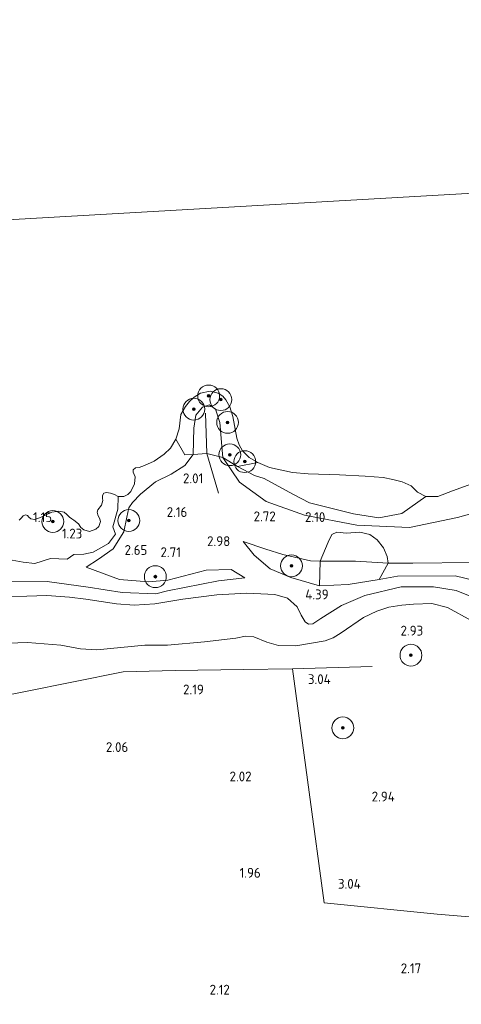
# Model space of a CAD drawing. Extents: x 141961 to 144947, y 416202 to 417778.
# Tile 64 of 122: x 143248 to 143329, y 417024 to 417205. Entities that reach past the tile are written whole.
import ezdxf
from ezdxf.enums import TextEntityAlignment as Align

# ---------------------------------------------------------------- set-up
doc = ezdxf.new("R2010")
doc.units = 0
for name, color, linetype, lineweight in [('B-ME-GR-BOOM-S', 90, 'Continuous', 25), ('B-ME-GR-BOUWLAND_AKKERBOUW-GV', 80, 'Continuous', 13), ('B-ME-GR-GRAS-GV', 60, 'Continuous', 13), ('B-ME-GW-TALUD_KRUIN-G', 90, 'Continuous', 18), ('B-ME-GW-TALUD_TEEN-G', 90, 'Continuous', 18), ('B-ME-IE-TERREINAFSCHEIDING_KUNSTMATIG_HEKWERK-G', 20, 'IE-TERREINAFSCHEIDING-KUNSTMATIG', 18), ('B-ME-OB-BEKLEDING_STEEN-GV', 30, 'Continuous', 18), ('B-ME-OB-BEKLEDING_STORTSTEEN-GV', 30, 'Continuous', 18), ('B-ME-OB-KRIB-G', 7, 'Continuous', 18), ('B-ME-OB-OEVERVOORZIENING-G', 7, 'Continuous', 18), ('B-ME-OG-HOOGTEPUNT-S', 7, 'Continuous', 25), ('B-ME-OG-TERREIN_GROEN-GV', 7, 'Continuous', 18), ('B-ME-OG-WATER_RIVIER-GV', 130, 'Continuous', 18)]:
    doc.layers.add(name, color=color, linetype=linetype, lineweight=lineweight)
doc.styles.add('NLCS-ISO-ANNOTATIVE-T18', font='NLCS-ISO.ttf', dxfattribs={"height": 1.8})
doc.linetypes.add('IE-TERREINAFSCHEIDING-KUNSTMATIG', pattern='A,4,[82,NLCS.SHX,S=0.75,R=90,X=0,Y=0],4,-2', length=10)

# ---------------------------------------------------------------- blocks, each defined once
blk = doc.blocks.new('SAL-HOOGTELABEL-SO')
at = {"color": 0, "linetype": 'ByBlock', "lineweight": -2, "style": 'NLCS-ISO-ANNOTATIVE-T18'}
blk.add_attdef('HOOGTE', text='', height=1.8, dxfattribs=at).set_placement((2.79, 0), align=Align.RIGHT)
blk = doc.blocks.new('SGR-BOOM_01-SO')
at = {"linetype": 'ByBlock', "lineweight": 18}
h = blk.add_hatch(color=0, dxfattribs=at)
h.dxf.hatch_style = 1
edge = h.paths.add_edge_path()
edge.add_arc((0, 0), 0.25, 0, 360)
at = {"color": 0, "linetype": 'ByBlock', "lineweight": 18}
for radius in [2, 0.25]:
    blk.add_circle((0, 0), radius, dxfattribs=at)

msp = doc.modelspace()

# ---------------------------------------------------------------- linework, layer by layer
at = {"layer": 'B-ME-GR-BOUWLAND_AKKERBOUW-GV'}
msp.add_polyline3d([(143227.8, 417077.44, 2.14), (143248.98, 417081.61, 2.41), (143267.15, 417085.24, 2.41), (143276.64, 417085.49, 2.3), (143289.17, 417085.7, 2.73), (143298.13, 417085.83, 3.12), (143301.22, 417063.22, 3.01), (143303.98, 417042.93, 2.96), (143324.65, 417040.87, 2.9), (143339.98, 417039.54, 3.03), (143353.77, 417038.15, 3.14), (143366.54, 417036.85, 3.24), (143377.12, 417035.22, 3.21), (143397.9, 417033.05, 3.17), (143415.64, 417031.09, 3.17), (143426.54, 417030.26, 3.51), (143426.72, 417023.62, 3.24)], dxfattribs=at)
at = {"layer": 'B-ME-GR-GRAS-GV'}
for points in [[(143242.04, 417106.57, 1.97), (143248.84, 417105.34, 2.03), (143250.94, 417105.08, 2), (143253.82, 417106.02, 2.02), (143256.9, 417105.91, 2.19), (143258.08, 417106.78, 1.92), (143259.94, 417106.8, 1.89), (143261.63, 417107.19, 1.74), (143264.48, 417108.79, 1.52), (143265.72, 417110.46, 1.47), (143265.28, 417111.84, 1.4), (143266.14, 417115.06, 1.42), (143266.25, 417117.4, 1), (143267.24, 417117.4, 1), (143267.97, 417117.77, 1), (143268.55, 417118.28, 1), (143269.2, 417119.7, 1), (143269.36, 417120.96, 1), (143268.98, 417121.86, 1), (143269, 417122.24, 1), (143269.43, 417122.64, 1), (143270.08, 417122.7, 1), (143271.06, 417123.03, 1), (143272.82, 417123.85, 1), (143274.68, 417125.11, 1), (143275.81, 417126.22, 1), (143276.79, 417127.86, 1), (143278.45, 417125.02, 1.42), (143279.95, 417125.07, 1.82), (143278.43, 417123.03, 1.82), (143275.95, 417121.46, 1.69), (143273.04, 417120.08, 1.7), (143270.32, 417117.83, 1.68), (143268.88, 417116.29, 1.7), (143268.2, 417115.33, 1.79), (143267.84, 417113.61, 2.05), (143267.27, 417110.9, 2.24), (143265.29, 417107.82, 2.42), (143262.64, 417105.92, 2.52), (143260.37, 417104.4, 2.77), (143266.46, 417102.14, 2.92), (143271.78, 417101.77, 3.2), (143275.32, 417102.03, 3.33), (143282.36, 417103.88, 3.48), (143286.91, 417104.03, 3.75), (143289.42, 417102.46, 4.17), (143284.63, 417101.94, 4.13), (143275.28, 417100.11, 3.87), (143273.14, 417099.53, 3.87), (143266.94, 417099.76, 3.86), (143260.74, 417100.77, 3.83), (143253.24, 417101.78, 3.71), (143241.62, 417101.74, 3.77)], [(143241.62, 417101.74, 3.77), (143253.24, 417101.78, 3.71), (143260.74, 417100.77, 3.83), (143266.94, 417099.76, 3.86), (143273.14, 417099.53, 3.87), (143275.28, 417100.11, 3.87), (143284.63, 417101.94, 4.13), (143289.42, 417102.46, 4.17), (143286.91, 417104.03, 3.75), (143282.36, 417103.88, 3.48), (143275.32, 417102.03, 3.33), (143271.78, 417101.77, 3.2), (143266.46, 417102.14, 2.92), (143260.37, 417104.4, 2.77), (143262.64, 417105.92, 2.52), (143265.29, 417107.82, 2.42), (143267.27, 417110.9, 2.24), (143267.84, 417113.61, 2.05), (143268.2, 417115.33, 1.79), (143268.88, 417116.29, 1.7), (143270.32, 417117.83, 1.68), (143273.04, 417120.08, 1.7), (143275.95, 417121.46, 1.69), (143278.43, 417123.03, 1.82), (143279.95, 417125.07, 1.82), (143282.46, 417125.27, 1.98), (143285.41, 417124.5, 1.83), (143288.45, 417120.03, 1.96), (143293.32, 417116.44, 2.1), (143300.35, 417113.95, 2.22), (143309.91, 417112.1, 2.32), (143319.57, 417111.71, 2.35), (143328.36, 417113.53, 2.26), (143336.45, 417115.81, 2.23)], [(143336.45, 417115.81, 2.23), (143328.36, 417113.53, 2.26), (143319.57, 417111.71, 2.35), (143309.91, 417112.1, 2.32), (143300.35, 417113.95, 2.22), (143293.32, 417116.44, 2.1), (143288.45, 417120.03, 1.96), (143285.41, 417124.5, 1.83), (143288.11, 417122.89, 1.35), (143291.17, 417121.24, 1.36), (143292.97, 417120.66, 1.35), (143298.24, 417117.78, 1.52), (143301.3, 417116.21, 1.56), (143309.32, 417114.21, 1.82), (143313.95, 417113.46, 1.89), (143318.2, 417114.24, 1.71), (143322.57, 417117.38, 1), (143324.78, 417117.35, 1), (143327.49, 417118.42, 1), (143331, 417119.72, 1)], [(143248.08, 417113.03, 1), (143248.47, 417113.41, 1), (143248.84, 417113.82, 1), (143249.25, 417114.01, 1), (143249.6, 417113.87, 1), (143249.85, 417113.59, 1), (143250.26, 417113.28, 1), (143250.9, 417113.19, 1), (143251.82, 417113.46, 1), (143252.92, 417113.93, 1), (143254.07, 417114.49, 1), (143255.35, 417114.71, 1), (143256.36, 417114.51, 1), (143256.81, 417114.1, 1), (143257.31, 417113.58, 1), (143257.75, 417113.26, 1), (143258.14, 417113.04, 1), (143258.95, 417112.36, 1), (143259.41, 417111.7, 1), (143259.94, 417111.3, 1), (143261, 417110.99, 1), (143262.11, 417111.38, 1), (143262.67, 417111.88, 1), (143263, 417112.78, 1), (143262.87, 417113.22, 1), (143262.52, 417114.02, 1), (143262.38, 417114.49, 1), (143262.5, 417114.94, 1), (143263.2, 417115.79, 1), (143263.44, 417116.64, 1), (143263.39, 417116.99, 1), (143263.33, 417117.58, 1), (143263.63, 417117.96, 1), (143264.12, 417118.11, 1), (143264.85, 417118.01, 1), (143265.58, 417117.73, 1), (143266.25, 417117.4, 1), (143266.14, 417115.06, 1.42), (143265.28, 417111.84, 1.4), (143265.72, 417110.46, 1.47), (143264.48, 417108.79, 1.52), (143261.63, 417107.19, 1.74), (143259.94, 417106.8, 1.89), (143258.08, 417106.78, 1.92), (143256.9, 417105.91, 2.19), (143253.82, 417106.02, 2.02), (143250.94, 417105.08, 2), (143248.84, 417105.34, 2.03), (143242.04, 417106.57, 1.97)], [(143330.9, 417105.29, 3.2), (143320.2, 417105.15, 3.09), (143315.69, 417105.19, 3.17), (143315.52, 417106.41, 2.96), (143314.81, 417107.97, 2.76), (143313.68, 417109.41, 2.54), (143312.3, 417110.42, 2.41), (143310.51, 417110.83, 2.39), (143308.04, 417110.67, 2.46), (143306.27, 417110.86, 2.47), (143305.39, 417110.39, 2.43), (143304.7, 417109, 2.62), (143303.23, 417105.56, 3.21), (143301.45, 417105.58, 3.19), (143296.39, 417106.74, 3.22), (143293.3, 417107.75, 3.26), (143289.1, 417109.16, 3.31), (143291.11, 417106.65, 3.71), (143294.05, 417104.13, 3.88), (143297.87, 417102.52, 4.09), (143303.1, 417101.04, 4.11), (143308.37, 417101.24, 4.2), (143314.06, 417102.17, 4.15), (143317.38, 417102.79, 4.12), (143327.93, 417102.82, 4.11), (143331.46, 417101.99, 4.29)], [(143242.04, 417098.85, 3.86), (143253.19, 417099.23, 3.91), (143257.31, 417098.96, 3.9), (143260.33, 417098.55, 3.89), (143265.9, 417097.7, 3.84), (143269.14, 417097.49, 3.89), (143272.93, 417097.73, 3.92), (143278.05, 417098.55, 4.02), (143284.27, 417099.33, 4.09), (143289.81, 417099.68, 4.13), (143294.95, 417099.41, 4.23), (143297.23, 417098.77, 4.25), (143299, 417097.18, 4.25), (143299.73, 417095.66, 4.37), (143300.45, 417094.42, 4.32), (143301.07, 417094.01, 4.31), (143301.86, 417094.07, 4.23), (143303.36, 417095.04, 4.22), (143307.14, 417097.4, 4.12), (143311.43, 417099.22, 4.02), (143318.04, 417100.84, 3.99), (143323.97, 417100.81, 4.05), (143328.13, 417100.16, 4.07), (143331.01, 417099.02, 4.19)], [(143331.01, 417099.02, 4.19), (143328.13, 417100.16, 4.07), (143323.97, 417100.81, 4.05), (143318.04, 417100.84, 3.99), (143311.43, 417099.22, 4.02), (143307.14, 417097.4, 4.12), (143303.36, 417095.04, 4.22), (143301.86, 417094.07, 4.23), (143301.07, 417094.01, 4.31), (143300.45, 417094.42, 4.32), (143299.73, 417095.66, 4.37), (143299, 417097.18, 4.25), (143297.23, 417098.77, 4.25), (143294.95, 417099.41, 4.23), (143289.81, 417099.68, 4.13), (143284.27, 417099.33, 4.09), (143278.05, 417098.55, 4.02), (143272.93, 417097.73, 3.92), (143269.14, 417097.49, 3.89), (143265.9, 417097.7, 3.84), (143260.33, 417098.55, 3.89), (143257.31, 417098.96, 3.9), (143253.19, 417099.23, 3.91), (143242.04, 417098.85, 3.86)], [(143331.02, 417094.59, 2.94), (143326.54, 417097.02, 3.03), (143323.65, 417097.79, 3), (143320.32, 417097.66, 2.97), (143318.21, 417097.49, 2.97), (143315.83, 417097.12, 3.02), (143313.62, 417096.36, 2.99), (143311.19, 417095.18, 3.08), (143307.08, 417092.41, 2.92), (143305.6, 417091.51, 2.97), (143304.14, 417090.93, 3), (143298.78, 417090.03, 2.89), (143295.58, 417090.1, 2.81), (143293.44, 417090.67, 2.67), (143291.05, 417091.66, 2.62), (143289.54, 417091.79, 2.59), (143287.76, 417091.39, 2.57), (143282.05, 417090.77, 2.4), (143275.27, 417090.12, 2.45), (143271.12, 417090.16, 2.38), (143262.33, 417089.28, 2.39), (143259.33, 417089.47, 2.4), (143255.71, 417090.12, 2.49), (143249.62, 417090.62, 2.68), (143246.11, 417090.51, 2.64)], [(143246.11, 417090.51, 2.64), (143249.62, 417090.62, 2.68), (143255.71, 417090.12, 2.49), (143259.33, 417089.47, 2.4), (143262.33, 417089.28, 2.39), (143271.12, 417090.16, 2.38), (143275.27, 417090.12, 2.45), (143282.05, 417090.77, 2.4), (143287.76, 417091.39, 2.57), (143289.54, 417091.79, 2.59), (143291.05, 417091.66, 2.62), (143293.44, 417090.67, 2.67), (143295.58, 417090.1, 2.81), (143298.78, 417090.03, 2.89), (143304.14, 417090.93, 3), (143305.6, 417091.51, 2.97), (143307.08, 417092.41, 2.92), (143311.19, 417095.18, 3.08), (143313.62, 417096.36, 2.99), (143315.83, 417097.12, 3.02), (143318.21, 417097.49, 2.97), (143320.32, 417097.66, 2.97), (143323.65, 417097.79, 3), (143326.54, 417097.02, 3.03), (143331.02, 417094.59, 2.94)], [(143339.98, 417039.54, 3.03), (143324.65, 417040.87, 2.9), (143303.98, 417042.93, 2.96), (143301.22, 417063.22, 3.01), (143298.13, 417085.83, 3.12), (143289.17, 417085.7, 2.73), (143276.64, 417085.49, 2.3), (143267.15, 417085.24, 2.41), (143248.98, 417081.61, 2.41), (143227.8, 417077.44, 2.14)]]:
    msp.add_polyline3d(points, dxfattribs=at)
for points in [[(143303.23, 417105.56, 3.21), (143303.1, 417101.04, 4.11), (143297.87, 417102.52, 4.09), (143294.05, 417104.13, 3.88), (143291.11, 417106.65, 3.71), (143289.1, 417109.16, 3.31), (143293.3, 417107.75, 3.26), (143296.39, 417106.74, 3.22), (143301.45, 417105.58, 3.19)], [(143330.9, 417105.29, 3.2), (143331.38, 417103.13, 3.93), (143331.46, 417101.99, 4.29), (143327.93, 417102.82, 4.11), (143317.38, 417102.79, 4.12), (143314.06, 417102.17, 4.15), (143315.69, 417105.19, 3.17), (143320.2, 417105.15, 3.09)]]:
    msp.add_polyline3d(points, close=True, dxfattribs=at)
at = {"layer": 'B-ME-GW-TALUD_KRUIN-G'}
for points in [[(143336.45, 417115.81, 2.23), (143328.36, 417113.53, 2.26), (143319.57, 417111.71, 2.35), (143309.91, 417112.1, 2.32), (143300.35, 417113.95, 2.22), (143293.32, 417116.44, 2.1), (143288.45, 417120.03, 1.96), (143285.41, 417124.5, 1.83), (143285.25, 417125.89, 1.8), (143284.86, 417130.92, 1.71), (143284.07, 417133.39, 1.66), (143282.93, 417134.17, 1.63), (143281.65, 417133.77, 1.63), (143280.48, 417132.3, 1.67), (143280.06, 417129.9, 1.73), (143279.95, 417125.07, 1.82), (143278.43, 417123.03, 1.82), (143275.95, 417121.46, 1.69), (143273.04, 417120.08, 1.7), (143270.32, 417117.83, 1.68), (143268.88, 417116.29, 1.7), (143268.2, 417115.33, 1.79), (143267.84, 417113.61, 2.05), (143267.27, 417110.9, 2.24), (143265.29, 417107.82, 2.42), (143262.64, 417105.92, 2.52)], [(143289.1, 417109.16, 3.31), (143291.11, 417106.65, 3.71), (143294.05, 417104.13, 3.88), (143297.87, 417102.52, 4.09), (143303.1, 417101.04, 4.11), (143308.37, 417101.24, 4.2), (143314.06, 417102.17, 4.15), (143317.38, 417102.79, 4.12), (143327.93, 417102.82, 4.11), (143331.46, 417101.99, 4.29)], [(143262.64, 417105.92, 2.52), (143260.37, 417104.4, 2.77)], [(143289.42, 417102.46, 4.17), (143284.63, 417101.94, 4.13), (143275.28, 417100.11, 3.87), (143273.14, 417099.53, 3.87), (143266.94, 417099.76, 3.86), (143260.74, 417100.77, 3.83), (143253.24, 417101.78, 3.71), (143241.62, 417101.74, 3.77)], [(143301.86, 417094.07, 4.23), (143301.07, 417094.01, 4.31), (143300.45, 417094.42, 4.32), (143299.73, 417095.66, 4.37), (143299, 417097.18, 4.25), (143297.23, 417098.77, 4.25), (143294.95, 417099.41, 4.23), (143289.81, 417099.68, 4.13), (143284.27, 417099.33, 4.09), (143278.05, 417098.55, 4.02), (143272.93, 417097.73, 3.92), (143269.14, 417097.49, 3.89), (143265.9, 417097.7, 3.84), (143260.33, 417098.55, 3.89), (143257.31, 417098.96, 3.9), (143253.19, 417099.23, 3.91), (143242.04, 417098.85, 3.86)], [(143331.01, 417099.02, 4.19), (143328.13, 417100.16, 4.07), (143323.97, 417100.81, 4.05), (143318.04, 417100.84, 3.99), (143311.43, 417099.22, 4.02), (143307.14, 417097.4, 4.12), (143303.36, 417095.04, 4.22), (143301.86, 417094.07, 4.23)]]:
    msp.add_polyline3d(points, dxfattribs=at)
at = {"layer": 'B-ME-GW-TALUD_TEEN-G'}
for points in [[(143242.04, 417106.57, 1.97), (143248.84, 417105.34, 2.03), (143250.94, 417105.08, 2), (143253.82, 417106.02, 2.02), (143256.9, 417105.91, 2.19), (143258.08, 417106.78, 1.92), (143259.94, 417106.8, 1.89), (143261.63, 417107.19, 1.74), (143264.48, 417108.79, 1.52), (143265.72, 417110.46, 1.47), (143265.28, 417111.84, 1.4), (143266.14, 417115.06, 1.42), (143266.25, 417117.4, 1)], [(143330.9, 417105.29, 3.2), (143320.2, 417105.15, 3.09), (143315.69, 417105.19, 3.17), (143309.67, 417105.51, 3.27), (143303.23, 417105.56, 3.21), (143301.45, 417105.58, 3.19), (143296.39, 417106.74, 3.22), (143293.3, 417107.75, 3.26), (143289.1, 417109.16, 3.31)], [(143289.42, 417102.46, 4.17), (143286.91, 417104.03, 3.75), (143282.36, 417103.88, 3.48), (143275.32, 417102.03, 3.33), (143271.78, 417101.77, 3.2), (143266.46, 417102.14, 2.92), (143260.37, 417104.4, 2.77)], [(143295.58, 417090.1, 2.81), (143298.78, 417090.03, 2.89), (143304.14, 417090.93, 3), (143305.6, 417091.51, 2.97), (143307.08, 417092.41, 2.92), (143311.19, 417095.18, 3.08), (143313.62, 417096.36, 2.99), (143315.83, 417097.12, 3.02), (143318.21, 417097.49, 2.97), (143320.32, 417097.66, 2.97), (143323.65, 417097.79, 3), (143326.54, 417097.02, 3.03), (143331.02, 417094.59, 2.94)], [(143246.11, 417090.51, 2.64), (143249.62, 417090.62, 2.68), (143255.71, 417090.12, 2.49), (143259.33, 417089.47, 2.4), (143262.33, 417089.28, 2.39), (143271.12, 417090.16, 2.38), (143275.27, 417090.12, 2.45), (143282.05, 417090.77, 2.4), (143287.76, 417091.39, 2.57), (143289.54, 417091.79, 2.59), (143291.05, 417091.66, 2.62), (143293.44, 417090.67, 2.67), (143295.58, 417090.1, 2.81)]]:
    msp.add_polyline3d(points, dxfattribs=at)
at = {"layer": 'B-ME-IE-TERREINAFSCHEIDING_KUNSTMATIG_HEKWERK-G'}
for points in [[(143312.72, 417086.2, 3.23), (143298.13, 417085.83, 3.12), (143289.17, 417085.7, 2.73), (143276.64, 417085.49, 2.3), (143267.15, 417085.24, 2.41), (143248.98, 417081.61, 2.41), (143227.8, 417077.44, 2.14), (143209.33, 417073.41, 2.23), (143184.85, 417068.53, 2.28), (143175.76, 417066.61, 2.29), (143169.68, 417065.2, 2.35), (143160.47, 417062.07, 2.31), (143141.81, 417055.71, 2.21), (143123.91, 417049.58, 2.2), (143112.16, 417045.48, 2.3), (143079.23, 417033.87, 2.14)], [(143298.13, 417085.83, 3.12), (143301.22, 417063.22, 3.01), (143303.98, 417042.93, 2.96), (143324.65, 417040.87, 2.9), (143339.98, 417039.54, 3.03), (143353.77, 417038.15, 3.14)]]:
    msp.add_polyline3d(points, dxfattribs=at)
at = {"layer": 'B-ME-OB-BEKLEDING_STEEN-GV'}
msp.add_polyline3d([(143285.25, 417125.89, 1.8), (143285.41, 417124.5, 1.83), (143282.46, 417125.27, 1.98), (143279.95, 417125.07, 1.82), (143280.06, 417129.9, 1.73), (143280.48, 417132.3, 1.67), (143281.65, 417133.77, 1.63), (143282.93, 417134.17, 1.63), (143284.07, 417133.39, 1.66), (143284.86, 417130.92, 1.71)], close=True, dxfattribs=at)
at = {"layer": 'B-ME-OB-BEKLEDING_STORTSTEEN-GV'}
msp.add_polyline3d([(143285.94, 417135.07, 1), (143286.68, 417133.81, 1), (143287.26, 417132.02, 1), (143287.99, 417128.09, 1), (143288.38, 417126.86, 1), (143289.02, 417125.77, 1), (143290.24, 417124.52, 1), (143291.82, 417123.6, 1), (143288.11, 417122.89, 1.35), (143285.41, 417124.5, 1.83), (143285.25, 417125.89, 1.8), (143284.86, 417130.92, 1.71), (143284.07, 417133.39, 1.66), (143282.93, 417134.17, 1.63), (143281.65, 417133.77, 1.63), (143280.48, 417132.3, 1.67), (143280.06, 417129.9, 1.73), (143279.95, 417125.07, 1.82), (143278.45, 417125.02, 1.42), (143276.79, 417127.86, 1), (143277.38, 417129.76, 1), (143277.7, 417132.38, 1), (143278.59, 417133.89, 1), (143279.27, 417134.78, 1), (143280.15, 417135.6, 1), (143281.33, 417136.34, 1), (143283.09, 417136.67, 1), (143284.55, 417136.3, 1), (143285.41, 417135.75, 1)], close=True, dxfattribs=at)
at = {"layer": 'B-ME-OB-KRIB-G'}
msp.add_polyline3d([(143284.63, 417118.01, 2.29), (143282.46, 417125.27, 1.98), (143282.24, 417132.62, 1.64)], dxfattribs=at)
at = {"layer": 'B-ME-OB-OEVERVOORZIENING-G'}
msp.add_polyline3d([(143331, 417119.72, 1), (143327.49, 417118.42, 1), (143324.78, 417117.35, 1), (143322.57, 417117.38, 1), (143321.07, 417118.17, 1), (143319.89, 417119.34, 1), (143318.25, 417120.06, 1), (143316.54, 417120.52, 1), (143314.79, 417120.88, 1), (143311.47, 417121.09, 1), (143306.77, 417121.36, 1), (143301.05, 417121.55, 1), (143298.16, 417121.8, 1), (143293.94, 417122.67, 1), (143291.82, 417123.6, 1), (143290.24, 417124.52, 1), (143289.02, 417125.77, 1), (143288.38, 417126.86, 1), (143287.99, 417128.09, 1), (143287.26, 417132.02, 1), (143286.68, 417133.81, 1), (143285.94, 417135.07, 1), (143285.41, 417135.75, 1), (143284.55, 417136.3, 1), (143283.09, 417136.67, 1), (143281.33, 417136.34, 1), (143280.15, 417135.6, 1), (143279.27, 417134.78, 1), (143278.59, 417133.89, 1), (143277.7, 417132.38, 1), (143277.38, 417129.76, 1), (143276.79, 417127.86, 1), (143275.81, 417126.22, 1), (143274.68, 417125.11, 1), (143272.82, 417123.85, 1), (143271.06, 417123.03, 1), (143270.08, 417122.7, 1), (143269.43, 417122.64, 1), (143269, 417122.24, 1), (143268.98, 417121.86, 1), (143269.36, 417120.96, 1), (143269.2, 417119.7, 1), (143268.55, 417118.28, 1), (143267.97, 417117.77, 1), (143267.24, 417117.4, 1), (143266.25, 417117.4, 1), (143265.58, 417117.73, 1), (143264.85, 417118.01, 1), (143264.12, 417118.11, 1), (143263.63, 417117.96, 1), (143263.33, 417117.58, 1), (143263.39, 417116.99, 1), (143263.44, 417116.64, 1), (143263.2, 417115.79, 1), (143262.5, 417114.94, 1), (143262.38, 417114.49, 1), (143262.52, 417114.02, 1), (143262.87, 417113.22, 1), (143263, 417112.78, 1), (143262.67, 417111.88, 1), (143262.11, 417111.38, 1), (143261, 417110.99, 1), (143259.94, 417111.3, 1), (143259.41, 417111.7, 1), (143258.95, 417112.36, 1), (143258.14, 417113.04, 1), (143257.75, 417113.26, 1), (143257.31, 417113.58, 1), (143256.81, 417114.1, 1), (143256.36, 417114.51, 1), (143255.35, 417114.71, 1), (143254.07, 417114.49, 1), (143252.92, 417113.93, 1), (143251.82, 417113.46, 1), (143250.9, 417113.19, 1), (143250.26, 417113.28, 1), (143249.85, 417113.59, 1), (143249.6, 417113.87, 1), (143249.25, 417114.01, 1), (143248.84, 417113.82, 1), (143248.47, 417113.41, 1), (143248.08, 417113.03, 1)], dxfattribs=at)
at = {"layer": 'B-ME-OG-TERREIN_GROEN-GV'}
for points in [[(143318.2, 417114.24, 1.71), (143313.95, 417113.46, 1.89), (143309.32, 417114.21, 1.82), (143301.3, 417116.21, 1.56), (143298.24, 417117.78, 1.52), (143292.97, 417120.66, 1.35), (143291.17, 417121.24, 1.36), (143288.11, 417122.89, 1.35), (143291.82, 417123.6, 1), (143293.94, 417122.67, 1), (143298.16, 417121.8, 1), (143301.05, 417121.55, 1), (143306.77, 417121.36, 1), (143311.47, 417121.09, 1), (143314.79, 417120.88, 1), (143316.54, 417120.52, 1), (143318.25, 417120.06, 1), (143319.89, 417119.34, 1), (143321.07, 417118.17, 1), (143322.57, 417117.38, 1)], [(143306.27, 417110.86, 2.47), (143308.04, 417110.67, 2.46), (143310.51, 417110.83, 2.39), (143312.3, 417110.42, 2.41), (143313.68, 417109.41, 2.54), (143314.81, 417107.97, 2.76), (143315.52, 417106.41, 2.96), (143315.69, 417105.19, 3.17), (143309.67, 417105.51, 3.27), (143303.23, 417105.56, 3.21), (143304.7, 417109, 2.62), (143305.39, 417110.39, 2.43)], [(143308.37, 417101.24, 4.2), (143303.1, 417101.04, 4.11), (143303.23, 417105.56, 3.21), (143309.67, 417105.51, 3.27), (143315.69, 417105.19, 3.17), (143314.06, 417102.17, 4.15)]]:
    msp.add_polyline3d(points, close=True, dxfattribs=at)
at = {"layer": 'B-ME-OG-WATER_RIVIER-GV'}
for points in [[(143431.78, 417305.84, 1), (143440, 417179.21, 1), (143072.17, 417158.11, 1), (143065.01, 417295.31, 0.6)], [(143072.17, 417158.11, 1), (143440, 417179.21, 1)], [(143331, 417119.72, 1), (143327.49, 417118.42, 1), (143324.78, 417117.35, 1), (143322.57, 417117.38, 1), (143321.07, 417118.17, 1), (143319.89, 417119.34, 1), (143318.25, 417120.06, 1), (143316.54, 417120.52, 1), (143314.79, 417120.88, 1), (143311.47, 417121.09, 1), (143306.77, 417121.36, 1), (143301.05, 417121.55, 1), (143298.16, 417121.8, 1), (143293.94, 417122.67, 1), (143291.82, 417123.6, 1), (143290.24, 417124.52, 1), (143289.02, 417125.77, 1), (143288.38, 417126.86, 1), (143287.99, 417128.09, 1), (143287.26, 417132.02, 1), (143286.68, 417133.81, 1), (143285.94, 417135.07, 1), (143285.41, 417135.75, 1), (143284.55, 417136.3, 1), (143283.09, 417136.67, 1), (143281.33, 417136.34, 1), (143280.15, 417135.6, 1), (143279.27, 417134.78, 1), (143278.59, 417133.89, 1), (143277.7, 417132.38, 1), (143277.38, 417129.76, 1), (143276.79, 417127.86, 1), (143275.81, 417126.22, 1), (143274.68, 417125.11, 1), (143272.82, 417123.85, 1), (143271.06, 417123.03, 1), (143270.08, 417122.7, 1), (143269.43, 417122.64, 1), (143269, 417122.24, 1), (143268.98, 417121.86, 1), (143269.36, 417120.96, 1), (143269.2, 417119.7, 1), (143268.55, 417118.28, 1), (143267.97, 417117.77, 1), (143267.24, 417117.4, 1), (143266.25, 417117.4, 1), (143265.58, 417117.73, 1), (143264.85, 417118.01, 1), (143264.12, 417118.11, 1), (143263.63, 417117.96, 1), (143263.33, 417117.58, 1), (143263.39, 417116.99, 1), (143263.44, 417116.64, 1), (143263.2, 417115.79, 1), (143262.5, 417114.94, 1), (143262.38, 417114.49, 1), (143262.52, 417114.02, 1), (143262.87, 417113.22, 1), (143263, 417112.78, 1), (143262.67, 417111.88, 1), (143262.11, 417111.38, 1), (143261, 417110.99, 1), (143259.94, 417111.3, 1), (143259.41, 417111.7, 1), (143258.95, 417112.36, 1), (143258.14, 417113.04, 1), (143257.75, 417113.26, 1), (143257.31, 417113.58, 1), (143256.81, 417114.1, 1), (143256.36, 417114.51, 1), (143255.35, 417114.71, 1), (143254.07, 417114.49, 1), (143252.92, 417113.93, 1), (143251.82, 417113.46, 1), (143250.9, 417113.19, 1), (143250.26, 417113.28, 1), (143249.85, 417113.59, 1), (143249.6, 417113.87, 1), (143249.25, 417114.01, 1), (143248.84, 417113.82, 1), (143248.47, 417113.41, 1), (143248.08, 417113.03, 1)]]:
    msp.add_polyline3d(points, dxfattribs=at)

# ---------------------------------------------------------------- block references
at = {"layer": 'B-ME-GR-BOOM-S'}
for p in [(143282.8, 417135.81, 1.44), (143285.03, 417135.13, 1.5), (143280.08, 417133.38, 1.47), (143286.27, 417130.96, 1.49), (143286.68, 417125.03, 1.51), (143289.41, 417123.77, 1.38), (143254.26, 417112.79, 1.32), (143268.18, 417112.97, 2.11), (143297.98, 417104.68, 3.63), (143273.04, 417102.69, 3.52), (143319.85, 417088.29, 3.13), (143307.37, 417074.98, 3.22)]:
    msp.add_blockref('SGR-BOOM_01-SO', p, dxfattribs=at)
at = {"layer": 'B-ME-OG-HOOGTEPUNT-S'}
for p, values in [((143279.02, 417119.81, 2), {'HOOGTE': '2.01'}), ((143276.11, 417113.63, 2.16), {'HOOGTE': '2.16'}), ((143251.33, 417112.69, 1.15), {'HOOGTE': '1.15'}), ((143292.3, 417112.84, 2.72), {'HOOGTE': '2.72'}), ((143301.37, 417112.71, 2.1), {'HOOGTE': '2.10'}), ((143256.87, 417109.69, 1.23), {'HOOGTE': '1.23'}), ((143283.97, 417108.29, 2.98), {'HOOGTE': '2.98'}), ((143268.78, 417106.68, 2.65), {'HOOGTE': '2.65'}), ((143274.93, 417106.27, 2.71), {'HOOGTE': '2.71'}), ((143301.98, 417098.54, 4.39), {'HOOGTE': '4.39'}), ((143319.3, 417091.9, 2.93), {'HOOGTE': '2.93'}), ((143302.37, 417083.01, 3.04), {'HOOGTE': '3.04'}), ((143279.13, 417081.12, 2.19), {'HOOGTE': '2.19'}), ((143265.29, 417070.56, 2.06), {'HOOGTE': '2.06'}), ((143287.87, 417065.18, 2.02), {'HOOGTE': '2.02'}), ((143314.11, 417061.5, 2.94), {'HOOGTE': '2.94'}), ((143289.55, 417047.53, 1.96), {'HOOGTE': '1.96'}), ((143307.87, 417045.51, 3.04), {'HOOGTE': '3.04'}), ((143318.93, 417030.02, 2.17), {'HOOGTE': '2.17'}), ((143283.89, 417026.11, 2.12), {'HOOGTE': '2.12'})]:
    msp.add_blockref('SAL-HOOGTELABEL-SO', p, dxfattribs=at).add_auto_attribs(values)

doc.saveas('drawing.dxf')
